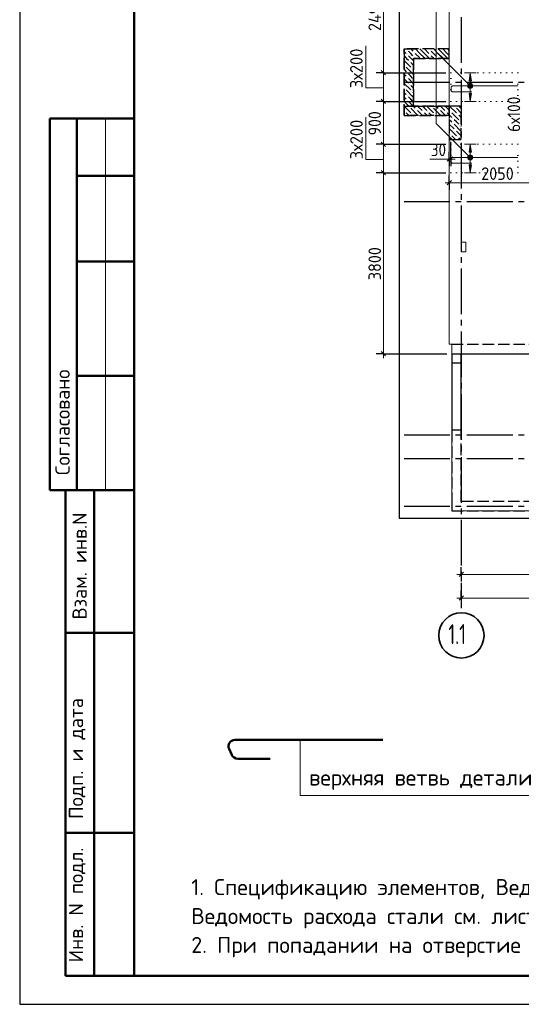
# Model space of a CAD drawing. Header units: millimetres. Extents: x 0 to 50400, y 0 to 35640.
# Tile 1 of 25: x 0 to 10525, y 0 to 20677. Entities that reach past the tile are written whole.
import ezdxf

# ---------------------------------------------------------------- set-up
doc = ezdxf.new("R2010")
doc.units = ezdxf.units.MM
for name, pattern in [('______2', [324, 240, -84]), ('______5', [1320, 960, -120, 120, -120]), ('______9', [120, 0, -120])]:
    doc.linetypes.add(name, pattern=pattern)
for name, color, linetype, lineweight in [('Standard', 7, 'Continuous', 25), ('ДОП Верх по Х', 7, 'Continuous', 25), ('ЖБ Перекрытие верхний уровень', 7, 'Continuous', 35), ('ЖБ Пилон', 7, 'Continuous', 35), ('ЖБ Стена верхний уровень', 7, 'Continuous', 35), ('Общий01', 7, 'Continuous', 13), ('Позиционная метка линия выноска', 7, 'Continuous', 13), ('Позиционная метка номер позиции', 7, 'Continuous', 13), ('Размерная линия_ общее', 7, 'Continuous', 13), ('Тени', 7, 'Continuous', 13)]:
    doc.layers.add(name, color=color, linetype=linetype, lineweight=lineweight)
doc.layers.add('Оси', color=7, linetype='______5', true_color=0x656565)
doc.styles.add('ISOCPEUR', font='txt')

msp = doc.modelspace()

# ---------------------------------------------------------------- hatches: boundary and pattern name
at = {"layer": 'ДОП Верх по Х', "linetype": 'Continuous', "lineweight": 13, "transparency": 33554687}
for points in [[(9479, 19394), (9455, 19562), (9431, 19394)], [(9479, 17894), (9455, 18062), (9431, 17894)]]:
    msp.add_hatch(color=7, dxfattribs=at).paths.add_polyline_path(points)
for points in [[(9479, 19130), (9455, 18962), (9431, 19130)], [(9479, 17630), (9455, 17462), (9431, 17630)]]:
    msp.add_hatch(color=7, dxfattribs=at).paths.add_polyline_path(points, flags=16)
at = {"layer": 'ЖБ Пилон', "linetype": 'Continuous', "lineweight": -3, "transparency": 33554687}
for points in [[(9135, 18841), (9140, 18846), (9144, 18841), (9140, 18836)], [(9039, 18745), (9044, 18750), (9048, 18745), (9044, 18741)], [(9183, 18697), (9188, 18702), (9192, 18697), (9188, 18692)], [(9087, 18601), (9092, 18606), (9096, 18601), (9092, 18596)], [(9087, 18505), (9092, 18510), (9096, 18505), (9092, 18501)], [(9231, 18553), (9236, 18558), (9240, 18553), (9236, 18548)], [(9231, 18457), (9236, 18462), (9240, 18457), (9236, 18452)], [(9039, 18265), (9044, 18270), (9048, 18265), (9044, 18261)], [(9135, 18361), (9140, 18366), (9144, 18361), (9140, 18356)], [(9183, 18217), (9188, 18222), (9192, 18217), (9188, 18212)]]:
    msp.add_hatch(color=7, dxfattribs=at).paths.add_polyline_path(points, flags=16)
at = {"layer": 'ЖБ Стена верхний уровень', "linetype": 'Continuous', "lineweight": -3, "transparency": 33554687}
for points in [[(8127, 20041), (8132, 20046), (8136, 20041), (8132, 20036)], [(8127, 19945), (8132, 19950), (8136, 19945), (8132, 19941)], [(8271, 19993), (8276, 19998), (8280, 19993), (8276, 19988)], [(8271, 19897), (8276, 19902), (8280, 19897), (8276, 19892)], [(8607, 20041), (8612, 20046), (8616, 20041), (8612, 20036)], [(8607, 19945), (8612, 19950), (8616, 19945), (8612, 19941)], [(8751, 19993), (8756, 19998), (8760, 19993), (8756, 19988)], [(8751, 19897), (8756, 19902), (8760, 19897), (8756, 19892)], [(8079, 19705), (8084, 19710), (8088, 19705), (8084, 19701)], [(8175, 19801), (8180, 19806), (8184, 19801), (8180, 19796)], [(8223, 19657), (8228, 19662), (8232, 19657), (8228, 19652)], [(8127, 19561), (8132, 19566), (8136, 19561), (8132, 19556)], [(8127, 19465), (8132, 19470), (8136, 19465), (8132, 19461)], [(8079, 19225), (8084, 19230), (8088, 19225), (8084, 19221)], [(8175, 19321), (8180, 19326), (8184, 19321), (8180, 19316)], [(8127, 19081), (8132, 19086), (8136, 19081), (8132, 19076)], [(8223, 19177), (8228, 19182), (8232, 19177), (8228, 19172)], [(8127, 18985), (8132, 18990), (8136, 18985), (8132, 18981)], [(8175, 18841), (8180, 18846), (8184, 18841), (8180, 18836)], [(8655, 18841), (8660, 18846), (8664, 18841), (8660, 18836)], [(8079, 18745), (8084, 18750), (8088, 18745), (8084, 18741)], [(8223, 18697), (8228, 18702), (8232, 18697), (8228, 18692)], [(8319, 18793), (8324, 18798), (8328, 18793), (8324, 18788)], [(8463, 18745), (8468, 18750), (8472, 18745), (8468, 18741)], [(8559, 18745), (8564, 18750), (8568, 18745), (8564, 18741)], [(8703, 18697), (8708, 18702), (8712, 18697), (8708, 18692)], [(8799, 18793), (8804, 18798), (8808, 18793), (8804, 18788)], [(8943, 18745), (8948, 18750), (8952, 18745), (8948, 18741)]]:
    msp.add_hatch(color=7, dxfattribs=at).paths.add_polyline_path(points, flags=16)
at = {"layer": 'Позиционная метка номер позиции', "linetype": 'Continuous', "lineweight": 13, "transparency": 33554687}
for points in [[(9416, 19247), (9468, 19337), (9402, 19272)], [(9402, 19272), (9468, 19337), (9440, 19337)], [(9402, 19272), (9440, 19337), (9402, 19299)], [(9402, 19299), (9440, 19337), (9416, 19324)], [(9416, 19247), (9492, 19324), (9468, 19337)], [(9440, 19233), (9492, 19324), (9416, 19247)], [(9440, 19233), (9506, 19299), (9492, 19324)], [(9468, 19233), (9506, 19299), (9440, 19233)], [(9468, 19233), (9506, 19272), (9506, 19299)], [(9506, 19272), (9468, 19233), (9492, 19247)], [(9413, 17747), (9465, 17837), (9400, 17772)], [(9400, 17772), (9465, 17837), (9438, 17837)], [(9400, 17772), (9438, 17837), (9400, 17799)], [(9400, 17799), (9438, 17837), (9413, 17824)], [(9413, 17747), (9490, 17824), (9465, 17837)], [(9438, 17733), (9490, 17824), (9413, 17747)], [(9438, 17733), (9504, 17799), (9490, 17824)], [(9465, 17733), (9504, 17799), (9438, 17733)], [(9465, 17733), (9504, 17772), (9504, 17799)], [(9504, 17772), (9465, 17733), (9490, 17747)]]:
    msp.add_hatch(color=7, dxfattribs=at).paths.add_polyline_path(points)

# ---------------------------------------------------------------- linework, layer by layer
at = {"layer": 'Standard', "color": 7, "linetype": 'Continuous', "lineweight": 25, "transparency": 33554687}
msp.add_line((2400, 35040), (2400, 1270), dxfattribs=at)
at = {"layer": 'Standard', "color": 7, "linetype": 'Continuous', "lineweight": 50, "transparency": 33554687}
for p, q in [((7, 18600), (0, 18600)), ((2400, 18600), (632, 18600)), ((632, 18600), (632, 10800)), ((632, 18600), (632, 10800)), ((1200, 18600), (1200, 10800)), ((2400, 17400), (1200, 17400)), ((2400, 15600), (1200, 15600)), ((2400, 13200), (1200, 13200)), ((0, 10800), (7, 10800)), ((632, 10800), (2400, 10800)), ((960, 600), (960, 10800)), ((960, 600), (960, 10800)), ((1560, 600), (1560, 10800)), ((960, 7800), (2400, 7800)), ((7621, 5552), (4514, 5552)), ((4392, 5362), (4448, 5241)), ((4577, 5158), (5259, 5158)), ((960, 3600), (2400, 3600)), ((2400, 600), (960, 600))]:
    msp.add_line(p, q, dxfattribs=at)
at = {"layer": 'Standard', "color": 7, "linetype": 'Continuous', "lineweight": 13, "transparency": 33554687}
msp.add_line((1800, 18600), (1800, 10800), dxfattribs=at)
at = {"layer": 'Standard', "color": 251, "linetype": '______2', "lineweight": -3, "true_color": 0x656565, "transparency": 33554687}
msp.add_line((9065, 13862), (15765, 13862), dxfattribs=at)
at = {"layer": 'Standard', "color": 7, "linetype": 'Continuous', "lineweight": 25, "transparency": 33554687}
msp.add_lwpolyline([(0, 0), (50400, 0), (50400, 35640), (0, 35640), (0, 0)], close=True, dxfattribs=at)
at = {"layer": 'Standard', "color": 7, "linetype": 'Continuous', "lineweight": 50, "transparency": 33554687}
msp.add_lwpolyline([(2400, 35040), (49800, 35040), (49800, 600), (2400, 600), (2400, 35040)], close=True, dxfattribs=at)
at = {"layer": 'Standard', "color": 254, "linetype": 'Continuous', "lineweight": -3, "true_color": 0xc4c4ff, "transparency": 33554687}
msp.add_lwpolyline([(7965, 10212), (40388, 10212), (40388, 32712), (7965, 32712), (7965, 10212)], dxfattribs=at)
at = {"layer": 'Standard', "color": 7, "linetype": 'Continuous', "lineweight": 13, "transparency": 33554687}
msp.add_lwpolyline([(10841, 4385), (5882, 4385), (5882, 5552)], dxfattribs=at)
at = {"layer": 'Standard', "color": 7, "linetype": 'Continuous', "lineweight": 50, "transparency": 33554687}
for centre, radius, start, end in [((4514, 5418), 134, 90, 204.7646), ((4577, 5300), 143, 204.7646, 270)]:
    msp.add_arc(centre, radius, start, end, dxfattribs=at)
at = {"layer": 'ДОП Верх по Х', "color": 251, "linetype": 'Continuous', "lineweight": 13, "true_color": 0x494949, "transparency": 33554687}
for p, q in [((9455, 19562), (9335, 19562)), ((9455, 19562), (9431, 19394)), ((9479, 19394), (9455, 19562)), ((9455, 19562), (9575, 19562)), ((9455, 19562), (9455, 19562)), ((9431, 19394), (9479, 19394)), ((9455, 19130), (9455, 19394)), ((9455, 18962), (9431, 19130)), ((9431, 19130), (9479, 19130)), ((9479, 19130), (9455, 18962)), ((9455, 18962), (9335, 18962)), ((9455, 18962), (9575, 18962)), ((9455, 18962), (9455, 18962)), ((9455, 18062), (9335, 18062)), ((9455, 18062), (9431, 17894)), ((9479, 17894), (9455, 18062)), ((9455, 18062), (9575, 18062)), ((9455, 18062), (9455, 18062)), ((9431, 17894), (9479, 17894)), ((9455, 17630), (9455, 17894)), ((9455, 17462), (9431, 17630)), ((9431, 17630), (9479, 17630)), ((9479, 17630), (9455, 17462)), ((9455, 17462), (9335, 17462)), ((9455, 17462), (9575, 17462)), ((9455, 17462), (9455, 17462))]:
    msp.add_line(p, q, dxfattribs=at)
at = {"layer": 'ДОП Верх по Х', "color": 7, "linetype": 'Continuous', "lineweight": 18, "transparency": 33554687}
for points in [[(9489, 19162), (9086, 19162), (9079, 19163), (9073, 19165), (9067, 19169), (9062, 19173), (9058, 19178), (9054, 19184), (9052, 19190), (9051, 19197), (9051, 19251), (9052, 19257), (9054, 19264), (9058, 19270), (9062, 19275), (9067, 19279), (9073, 19282), (9079, 19285), (9086, 19285), (10450, 19285)], [(9489, 17662), (9086, 17662), (9079, 17663), (9073, 17665), (9067, 17669), (9062, 17673), (9058, 17678), (9054, 17684), (9052, 17690), (9051, 17697), (9051, 17751), (9052, 17757), (9054, 17764), (9058, 17770), (9062, 17775), (9067, 17779), (9073, 17782), (9079, 17785), (9086, 17785), (10450, 17785)]]:
    msp.add_lwpolyline(points, dxfattribs=at)
at = {"layer": 'ЖБ Перекрытие верхний уровень', "color": 7, "linetype": 'Continuous', "lineweight": 18, "transparency": 33554687}
for p, q in [((9015, 32612), (9015, 13862)), ((9365, 16005), (9265, 16005)), ((9265, 16005), (9265, 15805)), ((9365, 15805), (9365, 16005)), ((9265, 15805), (9365, 15805)), ((9015, 13862), (9065, 13862)), ((9065, 13862), (9065, 13662)), ((9065, 13662), (9065, 13462)), ((9065, 13462), (9265, 13462)), ((9265, 13462), (9265, 12062)), ((9265, 12062), (9065, 12062)), ((9065, 12062), (9065, 10362)), ((9065, 10362), (10765, 10362))]:
    msp.add_line(p, q, dxfattribs=at)
at = {"layer": 'ЖБ Пилон', "color": 253, "linetype": '______2', "lineweight": -3, "true_color": 0xa0a0a0, "transparency": 33554687}
for p, q in [((9265, 18862), (9015, 18862)), ((9015, 18862), (9015, 18162)), ((9265, 18162), (9265, 18862)), ((9015, 18162), (9265, 18162))]:
    msp.add_line(p, q, dxfattribs=at)
at = {"layer": 'ЖБ Пилон', "color": 253, "linetype": 'Continuous', "lineweight": -3, "true_color": 0xa0a0a0, "transparency": 33554687}
for p, q in [((9022, 18862), (9164, 18721)), ((9164, 18817), (9265, 18716)), ((9214, 18862), (9260, 18817)), ((9020, 18769), (9015, 18774)), ((9015, 18678), (9068, 18625)), ((9068, 18721), (9212, 18577)), ((9265, 18620), (9212, 18673)), ((9015, 18582), (9068, 18529)), ((9015, 18486), (9116, 18385)), ((9164, 18529), (9116, 18577)), ((9116, 18481), (9260, 18337)), ((9212, 18481), (9164, 18529)), ((9260, 18529), (9265, 18524)), ((9260, 18433), (9265, 18428)), ((9020, 18289), (9015, 18294)), ((9015, 18198), (9050, 18162)), ((9020, 18385), (9164, 18241)), ((9068, 18241), (9146, 18162)), ((9164, 18337), (9265, 18236)), ((9242, 18162), (9212, 18193))]:
    msp.add_line(p, q, dxfattribs=at)
at = {"layer": 'ЖБ Стена верхний уровень', "color": 253, "linetype": '______2', "lineweight": -3, "true_color": 0xa0a0a0, "transparency": 33554687}
for p, q in [((9015, 20062), (8065, 20062)), ((8065, 20062), (8065, 19862)), ((9015, 19862), (9015, 20062)), ((8065, 19862), (8065, 18862)), ((8265, 18862), (8265, 19862)), ((8265, 19862), (9015, 19862)), ((8065, 18862), (8265, 18862)), ((9015, 18862), (8065, 18862)), ((8065, 18862), (8065, 18662)), ((9015, 18662), (9015, 18862)), ((8065, 18662), (9015, 18662)), ((9065, 13662), (11315, 13662)), ((9065, 13662), (9265, 13662)), ((9065, 13662), (9065, 10562)), ((9265, 13662), (15565, 13662)), ((9265, 10562), (9265, 13662)), ((9065, 13462), (9065, 12062)), ((9265, 13462), (9065, 13462)), ((9265, 12062), (9265, 13462)), ((9065, 12062), (9265, 12062)), ((9065, 10562), (9065, 10362)), ((10815, 10562), (9265, 10562)), ((9065, 10362), (10815, 10362))]:
    msp.add_line(p, q, dxfattribs=at)
at = {"layer": 'ЖБ Стена верхний уровень', "color": 253, "linetype": 'Continuous', "lineweight": -3, "true_color": 0xa0a0a0, "transparency": 33554687}
for p, q in [((8207, 20062), (8252, 20017)), ((8396, 19969), (8303, 20062)), ((8398, 20062), (8492, 19969)), ((8494, 20062), (8588, 19969)), ((8687, 20062), (8732, 20017)), ((8876, 19969), (8783, 20062)), ((8878, 20062), (8972, 19969)), ((8974, 20062), (9015, 20022)), ((8065, 20012), (8108, 19969)), ((8065, 19916), (8119, 19862)), ((8119, 19862), (8156, 19825)), ((8204, 19969), (8156, 20017)), ((8156, 19921), (8214, 19862)), ((8252, 19921), (8204, 19969)), ((8214, 19862), (8265, 19812)), ((8300, 19969), (8396, 19873)), ((8300, 19873), (8310, 19862)), ((8396, 19969), (8492, 19873)), ((8492, 19969), (8599, 19862)), ((8684, 19969), (8636, 20017)), ((8636, 19921), (8694, 19862)), ((8732, 19921), (8684, 19969)), ((8780, 19969), (8876, 19873)), ((8780, 19873), (8790, 19862)), ((8876, 19969), (8972, 19873)), ((8972, 19969), (9015, 19926)), ((8065, 19820), (8204, 19681)), ((8108, 19681), (8252, 19537)), ((8204, 19777), (8265, 19716)), ((8065, 19628), (8108, 19585)), ((8065, 19532), (8108, 19489)), ((8204, 19489), (8156, 19537)), ((8156, 19441), (8265, 19332)), ((8252, 19441), (8204, 19489)), ((8265, 19620), (8252, 19633)), ((8065, 19436), (8156, 19345)), ((8065, 19340), (8204, 19201)), ((8204, 19297), (8265, 19236)), ((8065, 19148), (8108, 19105)), ((8065, 19052), (8108, 19009)), ((8108, 19201), (8252, 19057)), ((8204, 19009), (8156, 19057)), ((8265, 19140), (8252, 19153)), ((8065, 18956), (8156, 18865)), ((8065, 18860), (8204, 18721)), ((8156, 18961), (8254, 18862)), ((8252, 18961), (8204, 19009)), ((8204, 18817), (8348, 18673)), ((8254, 18862), (8300, 18817)), ((8350, 18862), (8444, 18769)), ((8492, 18817), (8446, 18862)), ((8540, 18769), (8492, 18817)), ((8542, 18862), (8684, 18721)), ((8684, 18817), (8828, 18673)), ((8734, 18862), (8780, 18817)), ((8830, 18862), (8924, 18769)), ((8972, 18817), (8926, 18862)), ((9015, 18774), (8972, 18817)), ((8065, 18668), (8070, 18662)), ((8108, 18721), (8166, 18662)), ((8263, 18662), (8252, 18673)), ((8454, 18662), (8348, 18769)), ((8492, 18721), (8550, 18662)), ((8588, 18721), (8646, 18662)), ((8743, 18662), (8732, 18673)), ((8934, 18662), (8828, 18769)), ((8972, 18721), (9015, 18678))]:
    msp.add_line(p, q, dxfattribs=at)
at = {"layer": 'Общий01', "color": 7, "linetype": 'Continuous', "lineweight": 13, "transparency": 33554687}
msp.add_line((9015, 17751), (8605, 17751), dxfattribs=at)
for points in [[(7632, 19243), (7262, 19243), (7262, 20131)], [(7632, 17743), (7262, 17743), (7262, 18631)]]:
    msp.add_lwpolyline(points, dxfattribs=at)
at = {"layer": 'Оси', "color": 8, "linetype": '______5', "lineweight": -3, "transparency": 33554687}
for p, q in [((9265, 32612), (9265, 8317)), ((8065, 19362), (42963, 19362)), ((8065, 16862), (42963, 16862)), ((8065, 11962), (42963, 11962)), ((8065, 11462), (42963, 11462)), ((8065, 10462), (42963, 10462))]:
    msp.add_line(p, q, dxfattribs=at)
at = {"layer": 'Оси', "color": 7, "linetype": 'Continuous', "lineweight": 35, "transparency": 33554687}
msp.add_circle((9268, 7747), 475, dxfattribs=at)
at = {"layer": 'Позиционная метка линия выноска', "color": 253, "linetype": '______2', "lineweight": -3, "true_color": 0xa0a0a0, "transparency": 33554687}
for p, q in [((8065, 18662), (8065, 20062)), ((8065, 20062), (8385, 20062)), ((9015, 20062), (8365, 20062)), ((9015, 19862), (8265, 19862)), ((8265, 19862), (8265, 18862)), ((8265, 18862), (9015, 18862)), ((9015, 18662), (8065, 18662))]:
    msp.add_line(p, q, dxfattribs=at)
at = {"layer": 'Позиционная метка номер позиции', "color": 7, "linetype": 'Continuous', "lineweight": 13, "transparency": 33554687}
for p, q in [((9454, 19285), (8737, 20002)), ((9416, 19324), (9416, 19324)), ((9416, 19247), (9416, 19247)), ((9492, 19324), (9492, 19324)), ((9492, 19247), (9492, 19247)), ((9413, 17824), (9413, 17824)), ((9490, 17824), (9490, 17824)), ((9413, 17747), (9413, 17747)), ((9490, 17747), (9490, 17747))]:
    msp.add_line(p, q, dxfattribs=at)
msp.add_lwpolyline([(9452, 17785), (8737, 18500), (8737, 29478)], dxfattribs=at)
for centre in [(9454, 19285), (9452, 17785)]:
    msp.add_circle(centre, 54, dxfattribs=at)
at = {"layer": 'Размерная линия_ общее', "color": 7, "linetype": 'Continuous', "lineweight": 13, "transparency": 33554687}
for p, q in [((7632, 19562), (7632, 22052)), ((7632, 18962), (7632, 19562)), ((7632, 18062), (7632, 18962)), ((7632, 17462), (7632, 18062)), ((9015, 17751), (8925, 17751)), ((9045, 17751), (9015, 17751)), ((9045, 17751), (9135, 17751)), ((9015, 17252), (8925, 17252)), ((9015, 17252), (11065, 17252)), ((7632, 13662), (7632, 13572)), ((9265, 9027), (9175, 9027)), ((9265, 9027), (12515, 9027)), ((9265, 8532), (9175, 8532)), ((9265, 8532), (40065, 8532))]:
    msp.add_line(p, q, dxfattribs=at)
at = {"layer": 'Размерная линия_ общее', "color": 7, "linetype": 'Continuous', "lineweight": -3, "transparency": 33554687}
for p, q in [((7632, 19562), (7482, 19562)), ((7632, 19562), (7782, 19562)), ((7632, 19562), (8945, 19562)), ((7632, 18962), (7482, 18962)), ((7632, 18962), (7782, 18962)), ((7632, 18962), (8945, 18962)), ((7632, 18062), (7482, 18062)), ((7632, 18062), (7782, 18062)), ((7632, 18062), (8945, 18062)), ((9015, 17751), (9015, 17901)), ((9045, 17751), (9045, 17901)), ((9015, 17751), (9015, 17601)), ((9015, 17751), (9015, 17751)), ((9045, 17751), (9045, 17601)), ((7632, 17462), (7482, 17462)), ((7632, 17462), (7782, 17462)), ((7632, 17462), (8945, 17462)), ((9015, 17252), (9015, 17402)), ((9015, 17252), (9015, 17102)), ((9015, 17252), (9015, 17252)), ((7632, 13662), (7482, 13662)), ((7632, 13662), (7782, 13662)), ((7632, 13662), (8965, 13662)), ((9265, 9027), (9265, 9177)), ((9265, 9027), (9265, 8877)), ((9265, 8532), (9265, 8682)), ((9265, 8532), (9265, 8382)), ((9265, 8532), (9265, 8438))]:
    msp.add_line(p, q, dxfattribs=at)
at = {"layer": 'Размерная линия_ общее', "color": 7, "linetype": 'Continuous', "lineweight": 25, "transparency": 33554687}
for p, q in [((7677, 19517), (7587, 19607)), ((7677, 18917), (7587, 19007)), ((7677, 18017), (7587, 18107)), ((9060, 17796), (8970, 17706)), ((9090, 17796), (9000, 17706)), ((7677, 17417), (7587, 17507)), ((8970, 17207), (9060, 17297)), ((7677, 13617), (7587, 13707)), ((9220, 8982), (9310, 9072)), ((9220, 8487), (9310, 8577))]:
    msp.add_line(p, q, dxfattribs=at)
at = {"layer": 'Размерная линия_ общее', "color": 7, "linetype": 'Continuous', "lineweight": -3, "transparency": 33554687}
msp.add_lwpolyline([(9045, 17751), (9045, 17959), (9045, 17959), (9045, 18109)], dxfattribs=at)
at = {"layer": 'Размерная линия_ общее', "color": 7, "linetype": 'Continuous', "lineweight": 13, "transparency": 33554687}
msp.add_lwpolyline([(7632, 13662), (7632, 15091), (7632, 15091), (7632, 17462)], dxfattribs=at)
at = {"layer": 'Тени', "color": 7, "linetype": '______9', "lineweight": 13, "transparency": 33554687}
for p, q in [((9045, 19562), (9045, 18962)), ((10456, 19562), (9045, 19562)), ((10456, 18962), (10456, 19562)), ((9045, 18962), (10456, 18962)), ((9045, 18062), (9045, 17462)), ((10456, 18062), (9045, 18062)), ((10456, 17462), (10456, 18062)), ((9045, 17462), (10456, 17462))]:
    msp.add_line(p, q, dxfattribs=at)

# ---------------------------------------------------------------- texts
at = {"layer": 'Standard', "color": 7, "linetype": 'Continuous', "lineweight": 50, "transparency": 33554687, "char_height": 300, "attachment_point": 7, "rotation": 90, "style": 'ISOCPEUR'}
for s, insert, width in [('\\A1;{\\fISOCPEUR|i0|b0;\\H300.000000;\\W1.000000;\\C7;Согласовано}\\P', (1050, 11114), 2486.25), ('\\A1;{\\fISOCPEUR|i0|b0;\\H300.000000;\\W1.000000;\\C7;Взам. инв.N}\\P', (1408, 8083), 2290.92), ('\\A1;{\\fISOCPEUR|i0|b0;\\H300.000000;\\W1.000000;\\C7;Подп. и дата}\\P', (1379, 3891), 2636.47), ('\\A1;{\\fISOCPEUR|i0|b0;\\H300.000000;\\W1.000000;\\C7;Инв. N подл.}\\P', (1379, 881), 2426.15)]:
    msp.add_mtext(s, dxfattribs=dict(at, insert=insert, width=width))
at = {"layer": 'Standard', "color": 7, "linetype": 'Continuous', "lineweight": 25, "transparency": 33554687, "insert": (6074, 4503), "char_height": 336, "width": 4970.48, "attachment_point": 7, "style": 'ISOCPEUR'}
msp.add_mtext('\\A1;{\\fISOCPEUR|i0|b0;\\H335.999994;\\W1.000000;\\C7;верхняя ветвь детали}\\P', dxfattribs=at)
at = {"layer": 'Standard', "color": 7, "linetype": 'Continuous', "lineweight": 13, "transparency": 33554687, "insert": (3600, 2629), "char_height": 336, "width": 13933.08, "attachment_point": 1, "line_spacing_factor": 1.084337}
msp.add_mtext('\\A1;{\\fISOCPEUR|i0|b0;\\H335.999994;\\W1.000000;\\C7;1. Спецификацию элементов, Ведомость деталей см. листы 10-11}\\P{\\fISOCPEUR|i0|b0;\\H335.999994;\\W1.000000;\\C7;Ведомость расхода стали см. лист 1.1.}\\P{\\fISOCPEUR|i0|b0;\\H335.999994;\\W1.000000;\\C7;2. При попадании на отверстие стержни сдвинуть по месту.}\\P', dxfattribs=at)
at = {"layer": 'Оси', "color": 7, "linetype": 'Continuous', "lineweight": 35, "transparency": 33554687, "insert": (8995, 7564), "char_height": 420, "width": 689.49, "attachment_point": 7, "style": 'ISOCPEUR'}
msp.add_mtext('\\W0.68;1.1', dxfattribs=at)
at = {"layer": 'Размерная линия_ общее', "color": 7, "linetype": 'Continuous', "lineweight": 25, "transparency": 33554687, "char_height": 264, "attachment_point": 7, "rotation": 90, "style": 'ISOCPEUR'}
for s, insert, width in [('\\W0.93;2490', (7582, 20438), 888.46), ('\\W0.95;3х200', (7197, 19238), 1048.04), ('\\W0.89;6х100', (10502, 18320), 988.27), ('\\W0.95;3х200', (7199, 17744), 1048.03), ('\\W0.91;900', (7582, 18248), 674.39), ('\\W0.93;3800', (7582, 15206), 861.7)]:
    msp.add_mtext(s, dxfattribs=dict(at, insert=insert, width=width))
at = {"layer": 'Размерная линия_ общее', "color": 7, "linetype": 'Continuous', "lineweight": 25, "transparency": 33554687, "char_height": 264, "attachment_point": 7, "style": 'ISOCPEUR'}
for s, insert, width in [('\\W0.87;30', (8627, 17811), 484.73), ('\\W0.93;2050', (9684, 17312), 861.71)]:
    msp.add_mtext(s, dxfattribs=dict(at, insert=insert, width=width))

doc.saveas('drawing.dxf')
